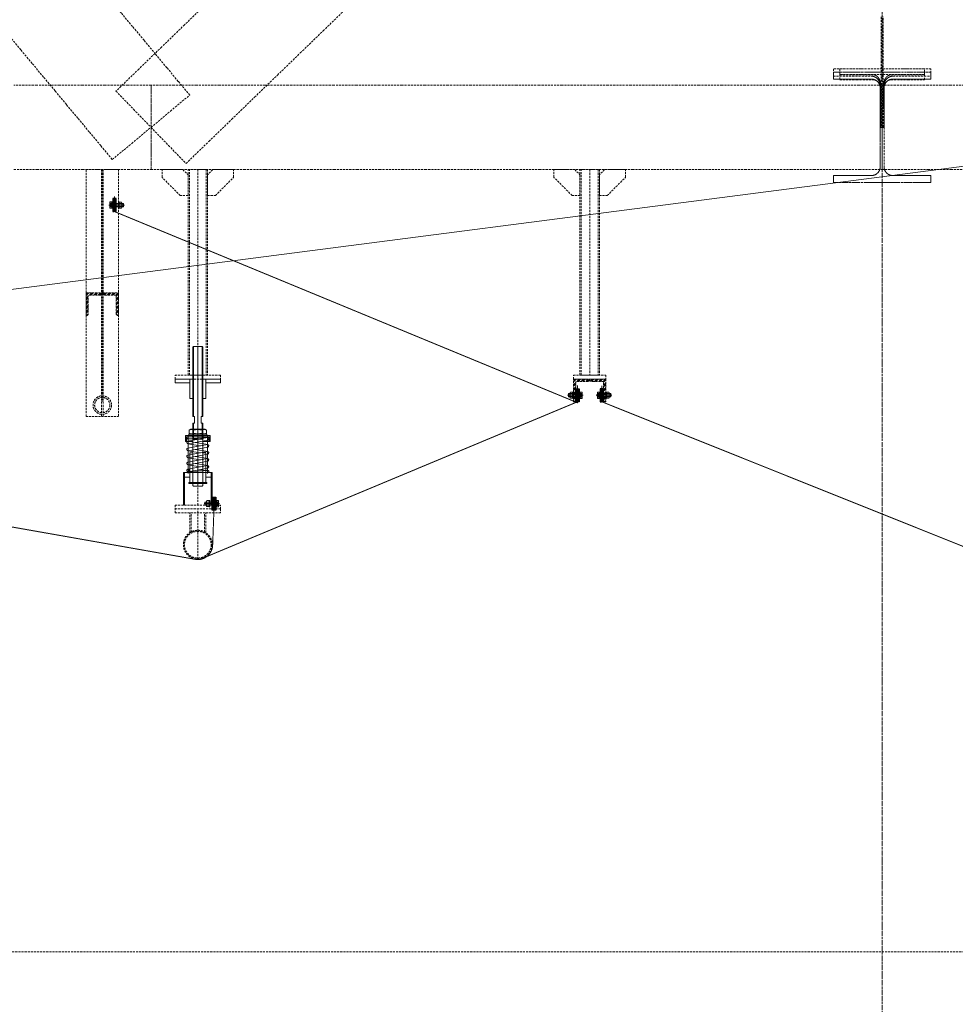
# Model space of a CAD drawing. Header units: millimetres. Extents: x -176817 to 571382, y -58489 to 156123.
# Tile 51 of 256: x -31400 to -28521, y -20394 to -17363. Entities that reach past the tile are written whole.
import ezdxf

# ---------------------------------------------------------------- set-up
doc = ezdxf.new("R2010")
doc.units = ezdxf.units.MM
doc.header["$LTSCALE"] = 0.2
for name, pattern in [('AM_ISO02W050', [7.5, 6, -1.5]), ('AM_ISO02W050x2', [3.75, 3, -0.75]), ('AM_ISO08W050', [18, 12, -1.5, 3, -1.5]), ('AM_ISO08W050x2', [9, 6, -0.75, 1.5, -0.75]), ('DASHDOT', [25.4, 12.7, -6.35, 0, -6.35]), ('HIDDEN', [9.525, 6.35, -3.175])]:
    doc.linetypes.add(name, pattern=pattern)
doc.layers.get('0').update_dxf_attribs({"lineweight": 13})
doc.layers.get('Defpoints').update_dxf_attribs({"lineweight": 13})
for name, color, linetype, lineweight in [('-A Siatka', 30, 'Continuous', 35), ('-AAA Podkład', 252, 'Continuous', 13), ('-AAA Widok', 2, 'Continuous', 30), ('-AAA Wymiar', 1, 'Continuous', 18), ('AM_0N', 7, 'Continuous', 13), ('AM_3N', 6, 'AM_ISO02W050', 13), ('AM_4N', 3, 'Continuous', 13), ('AM_7N', 4, 'AM_ISO08W050', 13), ('AM_8', 1, 'Continuous', 13)]:
    doc.layers.add(name, color=color, linetype=linetype, lineweight=lineweight)
doc.styles.add('WYMIARY', font='ROMANS.shx', dxfattribs={"width": 0.75, "oblique": 15})
doc.dimstyles.new('1 do 100', dxfattribs={"dimscale": 100, "dimtxt": 2, "dimasz": 2.5, "dimexe": 1.25, "dimexo": 0.625, "dimtad": 1, "dimdec": 0, "dimtxsty": 'WYMIARY', "dimcen": 2.5, "dimclrd": 256, "dimclre": 256, "dimclrt": 2, "dimadec": 0, "dimazin": 0, "dimtfac": 1, "dimtdec": 0, "dimtmove": 0, "dimatfit": 3, "dimfxl": 1.25, "dimlwd": -1, "dimlwe": -1, "dimarcsym": 0})

# ---------------------------------------------------------------- blocks, each defined once
blk = doc.blocks.new('*D9')
at = {"layer": '-AAA Wymiar', "transparency": 16777216}
for p, q in [((-19745.8, -45733.6), (-19745.8, 19037.7)), ((-28477.9, 18912.7), (-19995.8, 18912.7)), ((-28727.9, 18850.2), (-28727.9, 18787.7))]:
    blk.add_line(p, q, dxfattribs=at)
for points in [[(-28477.9, 18954.4), (-28477.9, 18871), (-28727.9, 18912.7)], [(-19995.8, 18954.4), (-19995.8, 18871), (-19745.8, 18912.7)]]:
    blk.add_solid(points, dxfattribs=at)
at = {"layer": 'Defpoints', "color": 0, "transparency": 16777216}
for p in [(-28727.9, 18912.7), (-19745.8, 18912.7), (-19745.8, -45796.1)]:
    blk.add_point(p, dxfattribs=at)
at = {"layer": '-AAA Wymiar', "color": 2, "transparency": 16777216, "insert": (-24236.9, 19075.2), "char_height": 200, "attachment_point": 5, "style": 'WYMIARY'}
blk.add_mtext('8982', dxfattribs=at)
blk = doc.blocks.new('*U1083')
at = {"layer": 'AM_0N'}
for p, q in [((-28, 230.6), (28, 230.6)), ((-28, 226.6), (-28, 230.6)), ((28, 226.6), (-28, 226.6)), ((28, 230.6), (28, 226.6))]:
    blk.add_line(p, q, dxfattribs=at)
at = {"layer": 'AM_7N', "linetype": 'AM_ISO08W050x2'}
blk.add_line((0, 233.6), (0, 223.6), dxfattribs=at)
blk = doc.blocks.new('*U1084')
at = {"layer": 'AM_0N'}
for p, q in [((33.8, 222.6), (-33, 222.6)), ((29.3, 219.8), (-30.7, 209)), ((-2.7, 214.1), (-30.3, 215.9)), ((-29.7, 215.9), (30.3, 219.9)), ((30, 219.9), (30.3, 219.9)), ((-30.7, 201.1), (7.4, 194.3)), ((29.3, 198.2), (-30.7, 187.4)), ((-29.3, 201.1), (30.7, 211.9)), ((-29.3, 179.5), (30.7, 190.3)), ((30.7, 198.2), (-7.4, 205.1)), ((30.7, 176.6), (-7.4, 183.5)), ((-30.7, 179.5), (7.4, 172.7)), ((29.3, 176.6), (-30.7, 165.8)), ((-30.7, 157.9), (7.4, 151.1)), ((29.3, 155), (-30.7, 144.2)), ((-29.3, 157.9), (30.7, 168.7)), ((30.7, 155), (-7.4, 161.9)), ((-30.7, 136.3), (7.4, 129.5)), ((29.3, 133.4), (-30.7, 122.6)), ((-29.3, 136.3), (30.7, 147.1)), ((-29.3, 114.7), (30.7, 125.5)), ((30.7, 133.4), (-7.4, 140.3)), ((-33.8, 112), (33, 112)), ((29.7, 118.7), (-30.3, 114.7)), ((-30, 114.7), (-30.3, 114.7)), ((2.7, 120.5), (30.3, 118.7))]:
    blk.add_line(p, q, dxfattribs=at)
for centre, start, end in [((-30, 219.9), 138.0181, 273.8226), ((30, 215.9), 280.2034, 100.2034), ((30, 223.9), 273.8226, 340.5288), ((-30, 205.1), 100.2034, 280.2034), ((-30, 183.5), 100.2034, 280.2034), ((30, 194.3), 280.2034, 100.2034), ((-30, 161.9), 100.2034, 280.2034), ((30, 172.7), 280.2034, 100.2034), ((30, 151.1), 280.2034, 100.2034), ((-30, 140.3), 100.2034, 280.2034), ((-30, 118.7), 100.2034, 280.2034), ((30, 129.5), 280.2034, 100.2034), ((-30, 110.7), 93.8226, 160.5288), ((30, 114.7), 318.0181, 93.8226)]:
    blk.add_arc(centre, 4, start, end, dxfattribs=at)
at = {"layer": 'AM_7N', "linetype": 'AM_ISO08W050x2'}
for p, q in [((-30, 109), (-30, 225.6)), ((0, 109), (0, 225.6)), ((30, 109), (30, 225.6))]:
    blk.add_line(p, q, dxfattribs=at)
blk = doc.blocks.new('*U1085')
at = {"layer": 'AM_0N'}
for p, q in [((-28, 82), (28, 82)), ((-28, 78), (-28, 82)), ((28, 78), (-28, 78)), ((28, 82), (28, 78))]:
    blk.add_line(p, q, dxfattribs=at)
at = {"layer": 'AM_7N', "linetype": 'AM_ISO08W050x2'}
blk.add_line((0, 85), (0, 75), dxfattribs=at)
blk = doc.blocks.new('*U1086')
at = {"layer": 'AM_0N'}
for p, q in [((-26.6, 242.6), (-21.4, 245.6)), ((-26.6, 242.6), (-26.6, 233.6)), ((21.3, 245.6), (-21.4, 245.6)), ((-13.3, 242.6), (-13.3, 233.6)), ((13.3, 242.6), (13.3, 233.6)), ((26.6, 242.6), (21.3, 245.6)), ((26.6, 242.6), (26.6, 233.6)), ((-26.6, 233.6), (-21.4, 230.6)), ((21.3, 230.6), (-21.4, 230.6)), ((26.6, 233.6), (21.3, 230.6))]:
    blk.add_line(p, q, dxfattribs=at)
for centre, radius, start, end in [((-19.9, 232.9), 11.7, 55.5615, 115.5615), ((0, 200.7), 43.9, 72.383, 107.617), ((19.9, 232.9), 11.7, 64.4385, 124.4385), ((-19.9, 243.3), 11.7, 244.4385, 304.4385), ((0, 275.4), 43.9, 252.383, 287.617), ((19.9, 243.3), 11.7, 235.5615, 295.5615)]:
    blk.add_arc(centre, radius, start, end, dxfattribs=at)
at = {"layer": 'AM_7N', "linetype": 'AM_ISO08W050x2'}
blk.add_line((0, 248.6), (0, 227.6), dxfattribs=at)
blk = doc.blocks.new('A$C09B41FFC')
at = {"layer": '-AAA Podkład', "color": 7}
for p, q in [((-13, 500), (-13, 284.6)), ((0, 500), (0, 70)), ((13, 500), (13, 284.6)), ((-13, 264.6), (-13, 214.6)), ((13, 264.6), (13, 214.6)), ((-16, 222.6), (-16, 226.6)), ((-15, 222.6), (15, 222.6)), ((-15, 214.6), (15, 214.6)), ((16, 222.6), (16, 226.6)), ((-16.2, 172.6), (-15, 172.6)), ((-15.2, 171.6), (-15, 171.6)), ((15, 172.6), (16.2, 172.6)), ((15, 171.6), (15.2, 171.6)), ((-16.2, 82), (-15, 82)), ((-16.2, 82), (-15, 82)), ((-15.2, 83), (-15, 83)), ((16.2, 82, 0), (15, 82, 0)), ((21.2, 82), (20, 82))]:
    blk.add_line(p, q, dxfattribs=at)
for points in [[(15, 284.6), (15, 498), (13, 500), (-13, 500), (-15, 498), (-15, 284.6)], [(-15, 264.6), (-10.5, 264.6), (-10.5, 284.6), (-15, 284.6)], [(15, 264.6), (10.5, 264.6), (10.5, 284.6), (15, 284.6)], [(-15, 264.6), (-15, 72), (-13, 70), (13, 70), (15, 72), (15, 264.6)], [(-15, 226.6), (-38.1, 226.6), (-38.1, 222.6), (-15, 222.6)], [(-15, 222.6), (-38.1, 222.6), (-38.1, 207.6), (-15, 207.6)], [(15, 226.6), (38.1, 226.6), (38.1, 222.6), (15, 222.6)], [(15, 222.6), (38.1, 222.6), (38.1, 207.6), (15, 207.6)], [(-25, 112), (-41.2, 112), (-41.2, 98), (-25, 98)], [(25, 98), (41.3, 98), (41.3, 112), (25, 112)]]:
    blk.add_lwpolyline(points, dxfattribs=at)
at = {"layer": '-AAA Podkład', "color": 7, "elevation": 0}
for points in [[(-25, 400), (-70, 400), (-70, 388), (-25, 388)], [(25, 388), (70, 388), (70, 400), (25, 400)], [(-44.4, 12), (-44.4, 112), (-41.2, 112), (-41.2, 12)], [(44.5, 12), (44.5, 112), (41.3, 112), (41.3, 12)]]:
    blk.add_lwpolyline(points, dxfattribs=at)
for points in [[(-25, 340), (-25, 400), (-14.2, 400), (-13.2, 399), (-13.2, 341), (-14.2, 340)], [(25, 340), (25, 400), (14.2, 400), (13.2, 399), (13.2, 341), (14.2, 340)]]:
    blk.add_lwpolyline(points, close=True, dxfattribs=at)
at = {"layer": '-AAA Podkład', "color": 7}
for points in [[(-38.1, 207.6), (-35.2, 207.6), (-35.2, 222.6), (-38.1, 222.6)], [(38.1, 207.6), (35.2, 207.6), (35.2, 222.6), (38.1, 222.6)], [(-25, 172.6), (-25, 82), (-16.2, 82), (-15.2, 83), (-15.2, 171.6), (-16.2, 172.6)], [(25, 172.6), (25, 82), (16.2, 82), (15.2, 83), (15.2, 171.6), (16.2, 172.6)]]:
    blk.add_lwpolyline(points, close=True, dxfattribs=at)
blk.add_circle((-30, 118.7), 4, dxfattribs=at)
for points in [[(-25, 112), (-25, 113), (-26, 112)], [(25, 112), (25, 113), (26, 112)]]:
    blk.add_solid(points, dxfattribs=at)
for name in ['*U1086', '*U1084', '*U1083', '*U1085']:
    blk.add_blockref(name, (0, 0), dxfattribs=at)
blk = doc.blocks.new('Podkład rev.B')
at = {"layer": '-AAA Podkład', "linetype": 'HIDDEN', "ltscale": 5}
h = blk.add_hatch(dxfattribs=at)
h.set_pattern_fill('ANSI32', color=256)
h.set_pattern_definition([(45, (-27409.764, -40432.904), (-6.7351921, 6.7351921), []), (45, (-27405.274, -40432.904), (-6.7351921, 6.7351921), [])])
h.paths.add_polyline_path([(23900, -35886.8), (23950, -35886.8), (23950, -35888.7, -0.414214), (23944.9, -35893.8), (23907, -35893.8), (23907, -35951.7, -0.414214), (23901.9, -35956.8), (23900, -35956.8)])
h.paths.add_polyline_path([(23950, -35888.7), (23950, -35886.8), (24000, -35886.8), (24000, -35956.8), (23998.1, -35956.8, -0.414214), (23993, -35951.7), (23993, -35893.8), (23955.1, -35893.8, -0.414214)])
h = blk.add_hatch(dxfattribs=at)
h.set_pattern_fill('ANSI32', color=256)
h.set_pattern_definition([(45, (-25909.764, -40698.592), (-6.7351921, 6.7351921), []), (45, (-25905.274, -40698.592), (-6.7351921, 6.7351921), [])])
h.paths.add_polyline_path([(25400, -36152.5), (25450, -36152.5), (25450, -36154.4, -0.414214), (25444.9, -36159.5), (25407, -36159.5), (25407, -36217.4, -0.414214), (25401.9, -36222.5), (25400, -36222.5)])
h.paths.add_polyline_path([(25450, -36154.4), (25450, -36152.5), (25500, -36152.5), (25500, -36222.5), (25498.1, -36222.5, -0.414214), (25493, -36217.4), (25493, -36159.5), (25455.1, -36159.5, -0.414214)])
for p, q in [((26350, 2544.3, 0), (26350, -48454.9, 0)), ((23947.5, -35507.5, 0), (23947.5, -36267.5, 0)), ((23950, -35507.5, 0), (23950, -36222.5, 0)), ((23952.5, -35507.5, 0), (23952.5, -36267.5, 0)), ((24244, -35507.5, 0), (24244, -36140.5, 0)), ((24244, -35507.5, 0), (24244, -36140.5, 0)), ((25450, -35507.5, 0), (25450, -36140.5, 0)), ((24244, -36540.5, 0), (24244, -36164.5, 0)), ((23900, -36267.5, 0), (24000, -36267.5, 0)), ((24244, -36706.9, 0), (24244, -36552.5, 0)), ((24219.9, -36625.2, 0), (24219.9, -36564.5, 0)), ((24223.9, -36622.9, 0), (24223.9, -36564.5, 0)), ((24264.2, -36622.9, 0), (24264.2, -36564.5, 0)), ((24268.2, -36625.2, 0), (24268.2, -36564.5, 0))]:
    blk.add_line(p, q, dxfattribs=at)
at = {"layer": '-AAA Podkład', "linetype": 'HIDDEN', "ltscale": 5, "elevation": 0}
for points in [[(36922.7, -30525.7), (-1301.7, -30525.7), (-1301.7, -37915.8), (36922.7, -37915.8)], [(24214, -35587.5), (24190, -35587.5), (24134, -35531.5), (24134, -35507.5), (24198, -35507.5), (24214, -35523.5)], [(24274, -36140.5), (24214, -36140.5), (24214, -35507.5), (24274, -35507.5)], [(24274, -35587.5), (24298, -35587.5), (24354, -35531.5), (24354, -35507.5), (24290, -35507.5), (24274, -35523.5)], [(25420, -35587.5), (25396, -35587.5), (25340, -35531.5), (25340, -35507.5), (25404, -35507.5), (25420, -35523.5)], [(25480, -36140.5), (25420, -36140.5), (25420, -35507.5), (25480, -35507.5)], [(25480, -35587.5), (25504, -35587.5), (25560, -35531.5), (25560, -35507.5), (25496, -35507.5), (25480, -35523.5)], [(24314, -36152.5), (24174, -36152.5), (24174, -36140.5), (24314, -36140.5)], [(25500, -36152.5), (25400, -36152.5), (25400, -36140.5), (25500, -36140.5)], [(24314, -36540.5), (24174, -36540.5), (24174, -36552.5), (24314, -36552.5)], [(24314, -36564.5), (24174, -36564.5), (24174, -36552.5), (24314, -36552.5)]]:
    blk.add_lwpolyline(points, close=True, dxfattribs=at)
at = {"layer": '-AAA Podkład', "linetype": 'HIDDEN', "ltscale": 5}
for points in [[(23980.9, -35476.7), (24040.5, -35427.1), (24100, -35377.5), (24159.5, -35327.8), (24219.1, -35278.2), (24183.9, -35236), (24148.7, -35193.9), (24113.6, -35151.7), (24078.4, -35109.5), (24043.3, -35067.3), (24008.1, -35025.2), (23973, -34983), (23937.8, -34940.8), (23902.6, -34898.7), (23867.5, -34856.5), (23832.3, -34814.3), (23797.2, -34772.1), (23762, -34730), (23726.9, -34687.8), (23691.7, -34645.6)], [(23664.5, -35097.2), (23699.7, -35139.3), (23734.9, -35181.5), (23770, -35223.7), (23805.2, -35265.8), (23840.3, -35308), (23875.5, -35350.2), (23910.6, -35392.4), (23945.8, -35434.5), (23980.9, -35476.7)], [(24273.4, -34993.9), (24203.1, -35061.9), (24132.8, -35130), (24062.5, -35198), (23992.2, -35266.1), (24046.1, -35321.8), (24100, -35377.5), (24153.9, -35433.1), (24207.8, -35488.8), (24278.1, -35420.8), (24348.4, -35352.7), (24418.7, -35284.7), (24489.1, -35216.6), (24559.4, -35148.5), (24629.7, -35080.5), (24700, -35012.4)], [(26347, -35037.2), (26347, -35105.2), (26347, -35173.3), (26347, -35241.3), (26347, -35309.4), (26347, -35377.5), (26353, -35377.5), (26353, -35309.4), (26353, -35241.3), (26353, -35173.3), (26353, -35105.2), (26353, -35037.2)], [(26356, -35377.5), (26356, -35313.1), (26356, -35248.7), (26356, -35248), (26356, -35247.3), (26356.1, -35246.7), (26356.1, -35246), (26356.2, -35245.3), (26356.3, -35244.6), (26356.4, -35243.9), (26356.5, -35243.3), (26356.6, -35242.6), (26356.8, -35241.9), (26356.9, -35241.3), (26357.1, -35240.6), (26357.3, -35240), (26357.5, -35239.3), (26357.7, -35238.7), (26358, -35238), (26358.2, -35237.4), (26358.5, -35236.8), (26358.7, -35236.1), (26359, -35235.5), (26359.3, -35234.9), (26359.7, -35234.3), (26360, -35233.7), (26360.4, -35233.1), (26360.7, -35232.5), (26361.1, -35232), (26361.5, -35231.4), (26361.9, -35230.9), (26362.3, -35230.3), (26362.7, -35229.8), (26363.2, -35229.3), (26363.6, -35228.8), (26364.1, -35228.3), (26364.6, -35227.8), (26365.1, -35227.3), (26365.6, -35226.9), (26366.1, -35226.4), (26366.6, -35226), (26367.1, -35225.5), (26367.7, -35225.1), (26368.3, -35224.7), (26368.8, -35224.4), (26369.4, -35224), (26370, -35223.6), (26370.6, -35223.3), (26371.2, -35223), (26371.8, -35222.7), (26372.4, -35222.4), (26373, -35222.1), (26373.7, -35221.9), (26374.3, -35221.6), (26374.9, -35221.4), (26375.6, -35221.2), (26376.3, -35221), (26376.9, -35220.8), (26377.6, -35220.7), (26378.2, -35220.5), (26378.9, -35220.4), (26379.6, -35220.3), (26380.3, -35220.2), (26381, -35220.2), (26381.6, -35220.1), (26382.3, -35220.1), (26383, -35220.1), (26441.5, -35220.1), (26500, -35220.1), (26500, -35197.3), (26425, -35197.3), (26350, -35197.3), (26275, -35197.3), (26200, -35197.3), (26200, -35220.1), (26258.5, -35220.1), (26317, -35220.1), (26317.7, -35220.1), (26318.4, -35220.1), (26319, -35220.2), (26319.7, -35220.2), (26320.4, -35220.3), (26321.1, -35220.4), (26321.8, -35220.5), (26322.4, -35220.7), (26323.1, -35220.8), (26323.7, -35221), (26324.4, -35221.2), (26325.1, -35221.4), (26325.7, -35221.6), (26326.3, -35221.9), (26327, -35222.1), (26327.6, -35222.4), (26328.2, -35222.7), (26328.8, -35223), (26329.4, -35223.3), (26330, -35223.6), (26330.6, -35224), (26331.2, -35224.4), (26331.7, -35224.7), (26332.3, -35225.1), (26332.9, -35225.5), (26333.4, -35226), (26333.9, -35226.4), (26334.4, -35226.9), (26334.9, -35227.3), (26335.4, -35227.8), (26335.9, -35228.3), (26336.4, -35228.8), (26336.8, -35229.3), (26337.3, -35229.8), (26337.7, -35230.3), (26338.1, -35230.9), (26338.5, -35231.4), (26338.9, -35232), (26339.3, -35232.5), (26339.6, -35233.1), (26340, -35233.7), (26340.3, -35234.3), (26340.7, -35234.9), (26341, -35235.5), (26341.3, -35236.1), (26341.5, -35236.8), (26341.8, -35237.4), (26342, -35238), (26342.3, -35238.7), (26342.5, -35239.3), (26342.7, -35240), (26342.9, -35240.6), (26343.1, -35241.3), (26343.2, -35241.9), (26343.4, -35242.6), (26343.5, -35243.3), (26343.6, -35244), (26343.7, -35244.6), (26343.8, -35245.3), (26343.9, -35246), (26343.9, -35246.7), (26344, -35247.3), (26344, -35248), (26344, -35248.7), (26344, -35313.1), (26344, -35377.5), (26356, -35377.5)], [(26383, -35229), (26441.5, -35229), (26500, -35229), (26500, -35207.5), (26425, -35207.5), (26350, -35207.5), (26275, -35207.5), (26200, -35207.5), (26200, -35229), (26258.5, -35229), (26317, -35229), (26317.6, -35229), (26318.2, -35229), (26318.8, -35229), (26319.4, -35229.1), (26320, -35229.1), (26320.7, -35229.2), (26321.3, -35229.3), (26321.9, -35229.4), (26322.5, -35229.5), (26323.2, -35229.7), (26323.8, -35229.8), (26324.4, -35230), (26325.1, -35230.2), (26325.7, -35230.4), (26326.3, -35230.6), (26326.9, -35230.8), (26327.6, -35231.1), (26328.2, -35231.4), (26328.8, -35231.7), (26329.4, -35232), (26330, -35232.3), (26330.6, -35232.6), (26331.2, -35233), (26331.8, -35233.4), (26332.3, -35233.7), (26332.9, -35234.1), (26333.5, -35234.6), (26334, -35235), (26334.6, -35235.4), (26335.1, -35235.9), (26335.6, -35236.4), (26336.1, -35236.9), (26336.6, -35237.4), (26337.1, -35237.9), (26337.5, -35238.4), (26338, -35238.9), (26338.4, -35239.5), (26338.8, -35240), (26339.2, -35240.6), (26339.6, -35241.2), (26340, -35241.8), (26340.3, -35242.4), (26340.7, -35242.9), (26341, -35243.6), (26341.3, -35244.2), (26341.6, -35244.8), (26341.8, -35245.4), (26342.1, -35246), (26342.3, -35246.6), (26342.6, -35247.3), (26342.8, -35247.9), (26343, -35248.5), (26343.1, -35249.2), (26343.3, -35249.8), (26343.4, -35250.4), (26343.5, -35251), (26343.7, -35251.7), (26343.8, -35252.3), (26343.8, -35252.9), (26343.9, -35253.5), (26343.9, -35254.1), (26344, -35254.7), (26344, -35255.4), (26344, -35256), (26344, -35316.7), (26344, -35377.5), (26344, -35438.2), (26344, -35499), (26344, -35499.6), (26344, -35500.2), (26343.9, -35500.8), (26343.9, -35501.4), (26343.8, -35502), (26343.8, -35502.6), (26343.7, -35503.2), (26343.5, -35503.9), (26343.4, -35504.5), (26343.3, -35505.1), (26343.1, -35505.8), (26343, -35506.4), (26342.8, -35507), (26342.6, -35507.6), (26342.3, -35508.3), (26342.1, -35508.9), (26341.8, -35509.5), (26341.6, -35510.1), (26341.3, -35510.7), (26341, -35511.4), (26340.7, -35512), (26340.3, -35512.6), (26340, -35513.1), (26339.6, -35513.7), (26339.2, -35514.3), (26338.8, -35514.9), (26338.4, -35515.4), (26338, -35516), (26337.5, -35516.5), (26337.1, -35517), (26336.6, -35517.5), (26336.1, -35518), (26335.6, -35518.5), (26335.1, -35519), (26334.6, -35519.5), (26334, -35519.9), (26333.5, -35520.3), (26332.9, -35520.8), (26332.3, -35521.2), (26331.8, -35521.6), (26331.2, -35521.9), (26330.6, -35522.3), (26330, -35522.6), (26329.4, -35522.9), (26328.8, -35523.2), (26328.2, -35523.5), (26327.6, -35523.8), (26326.9, -35524.1), (26326.3, -35524.3), (26325.7, -35524.5), (26325.1, -35524.7), (26324.4, -35524.9), (26323.8, -35525.1), (26323.2, -35525.2), (26322.5, -35525.4), (26321.9, -35525.5), (26321.3, -35525.6), (26320.7, -35525.7), (26320, -35525.8), (26319.4, -35525.8), (26318.8, -35525.9), (26318.2, -35525.9), (26317.6, -35525.9), (26317, -35526), (26258.5, -35526), (26200, -35526), (26200, -35547.5), (26275, -35547.5), (26350, -35547.5), (26425, -35547.5), (26500, -35547.5), (26500, -35526), (26441.5, -35526), (26383, -35526), (26441.5, -35526), (26500, -35526), (26500, -35547.5), (26400, -35547.5), (26300, -35547.5), (26200, -35547.5), (26200, -35526), (26258.5, -35526), (26317, -35526), (26317.7, -35525.9), (26318.3, -35525.9), (26319, -35525.9), (26319.6, -35525.8), (26320.3, -35525.7), (26321, -35525.7), (26321.6, -35525.6), (26322.3, -35525.4), (26322.9, -35525.3), (26323.6, -35525.1), (26324.2, -35525), (26324.8, -35524.8), (26325.5, -35524.6), (26326.1, -35524.4), (26326.7, -35524.1), (26327.3, -35523.9), (26327.9, -35523.6), (26328.5, -35523.4), (26329.1, -35523.1), (26329.7, -35522.8), (26330.3, -35522.4), (26330.9, -35522.1), (26331.4, -35521.8), (26332, -35521.4), (26332.5, -35521), (26333.1, -35520.6), (26333.6, -35520.2), (26334.1, -35519.8), (26334.6, -35519.4), (26335.1, -35519), (26335.6, -35518.5), (26336.1, -35518), (26336.6, -35517.6), (26337, -35517.1), (26337.4, -35516.6), (26337.9, -35516.1), (26338.3, -35515.6), (26338.7, -35515), (26339.1, -35514.5), (26339.5, -35514), (26339.8, -35513.4), (26340.2, -35512.8), (26340.5, -35512.3), (26340.8, -35511.7), (26341.1, -35511.1), (26341.4, -35510.5), (26341.7, -35509.9), (26341.9, -35509.3), (26342.2, -35508.7), (26342.4, -35508), (26342.6, -35507.4), (26342.8, -35506.8), (26343, -35506.2), (26343.2, -35505.5), (26343.3, -35504.9), (26343.5, -35504.2), (26343.6, -35503.6), (26343.7, -35502.9), (26343.8, -35502.3), (26343.9, -35501.6), (26343.9, -35500.9), (26344, -35500.3), (26344, -35499.6), (26344, -35499), (26344, -35418), (26344, -35337), (26344, -35256), (26344, -35255.3), (26344, -35254.6), (26343.9, -35254), (26343.9, -35253.3), (26343.8, -35252.6), (26343.7, -35252), (26343.6, -35251.3), (26343.5, -35250.7), (26343.3, -35250), (26343.2, -35249.4), (26343, -35248.8), (26342.8, -35248.1), (26342.6, -35247.5), (26342.4, -35246.9), (26342.2, -35246.2), (26341.9, -35245.6), (26341.7, -35245), (26341.4, -35244.4), (26341.1, -35243.8), (26340.8, -35243.2), (26340.5, -35242.6), (26340.2, -35242.1), (26339.8, -35241.5), (26339.5, -35241), (26339.1, -35240.4), (26338.7, -35239.9), (26338.3, -35239.3), (26337.9, -35238.8), (26337.4, -35238.3), (26337, -35237.8), (26336.6, -35237.3), (26336.1, -35236.9), (26335.6, -35236.4), (26335.1, -35235.9), (26334.6, -35235.5), (26334.1, -35235.1), (26333.6, -35234.7), (26333.1, -35234.3), (26332.5, -35233.9), (26332, -35233.5), (26331.4, -35233.1), (26330.9, -35232.8), (26330.3, -35232.5), (26329.7, -35232.1), (26329.1, -35231.8), (26328.5, -35231.5), (26327.9, -35231.3), (26327.3, -35231), (26326.7, -35230.8), (26326.1, -35230.5), (26325.5, -35230.3), (26324.8, -35230.1), (26324.2, -35229.9), (26323.6, -35229.8), (26322.9, -35229.6), (26322.3, -35229.5), (26321.6, -35229.3), (26321, -35229.2), (26320.3, -35229.2), (26319.6, -35229.1), (26319, -35229), (26318.3, -35229), (26317.7, -35229), (26317, -35229), (26258.5, -35229), (26200, -35229), (26200, -35207.5), (26300, -35207.5), (26400, -35207.5), (26500, -35207.5), (26500, -35229), (26441.5, -35229), (26383, -35229), (26382.4, -35229), (26381.8, -35229), (26381.2, -35229), (26380.6, -35229.1), (26380, -35229.1), (26379.3, -35229.2), (26378.7, -35229.3), (26378.1, -35229.4), (26377.5, -35229.5), (26376.8, -35229.7), (26376.2, -35229.8), (26375.6, -35230), (26374.9, -35230.2), (26374.3, -35230.4), (26373.7, -35230.6), (26373.1, -35230.8), (26372.4, -35231.1), (26371.8, -35231.4), (26371.2, -35231.7), (26370.6, -35232), (26370, -35232.3), (26369.4, -35232.6), (26368.8, -35233), (26368.2, -35233.4), (26367.7, -35233.7), (26367.1, -35234.1), (26366.5, -35234.6), (26366, -35235), (26365.4, -35235.4), (26364.9, -35235.9), (26364.4, -35236.4), (26363.9, -35236.9), (26363.4, -35237.4), (26362.9, -35237.9), (26362.5, -35238.4), (26362, -35238.9), (26361.6, -35239.5), (26361.2, -35240), (26360.8, -35240.6), (26360.4, -35241.2), (26360, -35241.8), (26359.7, -35242.4), (26359.3, -35242.9), (26359, -35243.6), (26358.7, -35244.2), (26358.4, -35244.8), (26358.2, -35245.4), (26357.9, -35246), (26357.7, -35246.6), (26357.4, -35247.3), (26357.2, -35247.9), (26357, -35248.5), (26356.9, -35249.2), (26356.7, -35249.8), (26356.6, -35250.4), (26356.5, -35251), (26356.3, -35251.7), (26356.2, -35252.3), (26356.2, -35252.9), (26356.1, -35253.5), (26356.1, -35254.1), (26356, -35254.7), (26356, -35255.4), (26356, -35256), (26356, -35316.7), (26356, -35377.5), (26356, -35438.2), (26356, -35499), (26356, -35499.6), (26356, -35500.2), (26356.1, -35500.8), (26356.1, -35501.4), (26356.2, -35502), (26356.2, -35502.6), (26356.3, -35503.2), (26356.5, -35503.9), (26356.6, -35504.5), (26356.7, -35505.1), (26356.9, -35505.8), (26357, -35506.4), (26357.2, -35507), (26357.4, -35507.6), (26357.7, -35508.3), (26357.9, -35508.9), (26358.2, -35509.5), (26358.4, -35510.1), (26358.7, -35510.7), (26359, -35511.4), (26359.3, -35512), (26359.7, -35512.6), (26360, -35513.1), (26360.4, -35513.7), (26360.8, -35514.3), (26361.2, -35514.9), (26361.6, -35515.4), (26362, -35516), (26362.5, -35516.5), (26362.9, -35517), (26363.4, -35517.5), (26363.9, -35518), (26364.4, -35518.5), (26364.9, -35519), (26365.4, -35519.5), (26366, -35519.9), (26366.5, -35520.3), (26367.1, -35520.8), (26367.7, -35521.2), (26368.2, -35521.6), (26368.8, -35521.9), (26369.4, -35522.3), (26370, -35522.6), (26370.6, -35522.9), (26371.2, -35523.2), (26371.8, -35523.5), (26372.4, -35523.8), (26373.1, -35524.1), (26373.7, -35524.3), (26374.3, -35524.5), (26374.9, -35524.7), (26375.6, -35524.9), (26376.2, -35525.1), (26376.8, -35525.2), (26377.5, -35525.4), (26378.1, -35525.5), (26378.7, -35525.6), (26379.3, -35525.7), (26380, -35525.8), (26380.6, -35525.8), (26381.2, -35525.9), (26381.8, -35525.9), (26382.4, -35525.9), (26383, -35526)], [(26353.8, -35377.5), (26353.8, -35313.9), (26353.8, -35250.3), (26353.8, -35248.8), (26353.8, -35247.4), (26353.9, -35245.9), (26354.1, -35244.5), (26354.3, -35243.1), (26354.5, -35241.6), (26354.8, -35240.2), (26355.1, -35238.8), (26355.5, -35237.4), (26355.9, -35236), (26356.4, -35234.6), (26356.6, -35234), (26356.9, -35233.3), (26357.1, -35232.6), (26357.4, -35231.9), (26357.7, -35231.3), (26358, -35230.6), (26358.3, -35230), (26358.7, -35229.3), (26359, -35228.7), (26359.4, -35228.1), (26359.7, -35227.5), (26360.1, -35226.8), (26360.5, -35226.2), (26360.9, -35225.6), (26361.4, -35225.1), (26361.8, -35224.5), (26362.3, -35223.9), (26362.7, -35223.4), (26363.2, -35222.8), (26363.7, -35222.3), (26364.2, -35221.8), (26364.7, -35221.3), (26365.3, -35220.8), (26365.8, -35220.3), (26366.4, -35219.9), (26367, -35219.4), (26367.6, -35219), (26368.2, -35218.6), (26368.8, -35218.3), (26369.1, -35218.1), (26369.4, -35217.9), (26369.7, -35217.7), (26370.1, -35217.6), (26370.4, -35217.4), (26370.7, -35217.3), (26371.1, -35217.1), (26371.4, -35217), (26371.7, -35216.9), (26372.1, -35216.8), (26372.4, -35216.6), (26372.8, -35216.5), (26373.1, -35216.4), (26373.5, -35216.3), (26373.8, -35216.2), (26374.2, -35216.2), (26374.5, -35216.1), (26374.9, -35216), (26375.2, -35216), (26375.6, -35215.9), (26375.9, -35215.9), (26376.3, -35215.8), (26376.7, -35215.8), (26377, -35215.8), (26377.4, -35215.8), (26377.8, -35215.8), (26428.9, -35215.8), (26480, -35215.8), (26480, -35197.8), (26415, -35197.8), (26350, -35197.8), (26285, -35197.8), (26220, -35197.8), (26220, -35215.8), (26271.1, -35215.8), (26322.3, -35215.8), (26322.6, -35215.8), (26323, -35215.8), (26323.3, -35215.8), (26323.7, -35215.8), (26324.1, -35215.9), (26324.4, -35215.9), (26324.8, -35216), (26325.1, -35216), (26325.5, -35216.1), (26325.8, -35216.2), (26326.2, -35216.2), (26326.5, -35216.3), (26326.9, -35216.4), (26327.2, -35216.5), (26327.6, -35216.6), (26327.9, -35216.8), (26328.3, -35216.9), (26328.6, -35217), (26328.9, -35217.1), (26329.3, -35217.3), (26329.6, -35217.4), (26329.9, -35217.6), (26330.3, -35217.7), (26330.6, -35217.9), (26330.9, -35218.1), (26331.2, -35218.3), (26331.8, -35218.6), (26332.4, -35219), (26333, -35219.4), (26333.6, -35219.9), (26334.2, -35220.3), (26334.7, -35220.8), (26335.3, -35221.3), (26335.8, -35221.8), (26336.3, -35222.3), (26336.8, -35222.8), (26337.3, -35223.4), (26337.7, -35223.9), (26338.2, -35224.5), (26338.6, -35225.1), (26339.1, -35225.6), (26339.5, -35226.2), (26339.9, -35226.8), (26340.3, -35227.5), (26340.6, -35228.1), (26341, -35228.7), (26341.3, -35229.3), (26341.7, -35230), (26342, -35230.6), (26342.3, -35231.3), (26342.6, -35231.9), (26342.9, -35232.6), (26343.1, -35233.3), (26343.4, -35234), (26343.6, -35234.6), (26344.1, -35236), (26344.5, -35237.4), (26344.9, -35238.8), (26345.2, -35240.2), (26345.5, -35241.6), (26345.7, -35243.1), (26345.9, -35244.5), (26346.1, -35245.9), (26346.2, -35247.4), (26346.2, -35248.8), (26346.3, -35250.3), (26346.3, -35313.9), (26346.3, -35377.5), (26353.8, -35377.5)], [(26346.3, -35262.2), (26346.3, -35319.8), (26346.3, -35377.5), (26353.8, -35377.5), (26353.8, -35319.8), (26353.8, -35262.2), (26353.8, -35260.8), (26353.8, -35259.5), (26354, -35258.1), (26354.1, -35256.8), (26354.3, -35255.4), (26354.6, -35254.1), (26354.7, -35253.4), (26354.9, -35252.7), (26355, -35252.1), (26355.2, -35251.4), (26355.4, -35250.8), (26355.6, -35250.1), (26355.8, -35249.5), (26356.1, -35248.8), (26356.3, -35248.2), (26356.5, -35247.6), (26356.8, -35246.9), (26357.1, -35246.3), (26357.4, -35245.7), (26357.7, -35245.1), (26358, -35244.5), (26358.3, -35243.9), (26358.6, -35243.3), (26359, -35242.7), (26359.3, -35242.1), (26359.7, -35241.6), (26360.1, -35241), (26360.5, -35240.4), (26360.9, -35239.9), (26361.4, -35239.4), (26361.8, -35238.8), (26362.2, -35238.3), (26362.7, -35237.8), (26363.2, -35237.4), (26363.7, -35236.9), (26364.2, -35236.4), (26364.7, -35236), (26365.2, -35235.5), (26365.7, -35235.1), (26366.3, -35234.7), (26366.9, -35234.3), (26367.4, -35234), (26368, -35233.6), (26368.6, -35233.3), (26369.2, -35233), (26369.8, -35232.7), (26370.5, -35232.4), (26371.1, -35232.2), (26371.7, -35231.9), (26372.4, -35231.7), (26372.7, -35231.6), (26373, -35231.5), (26373.4, -35231.5), (26373.7, -35231.4), (26374, -35231.3), (26374.4, -35231.2), (26374.7, -35231.2), (26375, -35231.1), (26375.4, -35231.1), (26375.7, -35231), (26376, -35231), (26376.4, -35231), (26376.7, -35231), (26377.1, -35230.9), (26377.4, -35230.9), (26377.8, -35230.9), (26428.9, -35230.9), (26480, -35230.9), (26480, -35214.7), (26415, -35214.7), (26350, -35214.7), (26285, -35214.7), (26220, -35214.7), (26220, -35230.9), (26271.1, -35230.9), (26322.3, -35230.9), (26322.6, -35230.9), (26323, -35230.9), (26323.4, -35231), (26323.8, -35231), (26324.2, -35231), (26324.5, -35231.1), (26324.9, -35231.1), (26325.3, -35231.2), (26325.7, -35231.3), (26326.1, -35231.3), (26326.4, -35231.4), (26326.8, -35231.5), (26327.2, -35231.6), (26327.5, -35231.7), (26327.9, -35231.8), (26328.3, -35231.9), (26328.6, -35232.1), (26329, -35232.2), (26329.3, -35232.3), (26329.7, -35232.5), (26330, -35232.6), (26330.4, -35232.8), (26330.7, -35233), (26331.1, -35233.1), (26331.4, -35233.3), (26331.8, -35233.5), (26332.1, -35233.7), (26332.4, -35233.9), (26333.1, -35234.3), (26333.7, -35234.7), (26334.3, -35235.1), (26334.9, -35235.6), (26335.4, -35236.1), (26336, -35236.5), (26336.5, -35237), (26337, -35237.6), (26337.5, -35238.1), (26338, -35238.6), (26338.4, -35239.1), (26338.8, -35239.6), (26339.2, -35240), (26339.6, -35240.5), (26339.9, -35241), (26340.3, -35241.5), (26340.6, -35242), (26340.9, -35242.6), (26341.2, -35243), (26341.5, -35243.5), (26342, -35244.5), (26342.5, -35245.5), (26343, -35246.5), (26343.4, -35247.4), (26343.8, -35248.4), (26344.2, -35249.4), (26344.5, -35250.4), (26344.8, -35251.4), (26345, -35252.4), (26345.3, -35253.3), (26345.5, -35254.3), (26345.7, -35255.3), (26345.8, -35256.3), (26345.9, -35257.3), (26346.1, -35258.2), (26346.1, -35259.2), (26346.2, -35260.2), (26346.2, -35261.2), (26346.3, -35262.2)], [(24100, -35507.5), (24100, -35442.5), (24100, -35377.5), (24100, -35312.5), (24100, -35247.5), (24029.7, -35247.5), (23959.4, -35247.5), (23889.1, -35247.5), (23818.8, -35247.5), (23748.4, -35247.5), (23678.1, -35247.5)], [(23678.1, -35507.5), (23748.4, -35507.5), (23818.8, -35507.5), (23889.1, -35507.5), (23959.4, -35507.5), (24029.7, -35507.5), (24100, -35507.5)], [(26350, -35507.5), (26350, -35442.5), (26350, -35377.5), (26350, -35312.5), (26350, -35247.5), (26279.7, -35247.5), (26209.4, -35247.5), (26139.1, -35247.5), (26068.8, -35247.5), (25998.4, -35247.5), (25928.1, -35247.5), (25857.8, -35247.5), (25787.5, -35247.5), (25717.2, -35247.5), (25646.9, -35247.5), (25576.6, -35247.5), (25506.3, -35247.5), (25435.9, -35247.5), (25365.6, -35247.5), (25295.3, -35247.5), (25225, -35247.5), (25154.7, -35247.5), (25084.4, -35247.5), (25014.1, -35247.5), (24943.8, -35247.5), (24873.4, -35247.5), (24803.1, -35247.5), (24732.8, -35247.5), (24662.5, -35247.5), (24592.2, -35247.5), (24521.9, -35247.5), (24451.6, -35247.5), (24381.3, -35247.5), (24310.9, -35247.5), (24240.6, -35247.5), (24170.3, -35247.5), (24100, -35247.5), (24100, -35312.5), (24100, -35377.5), (24100, -35442.5), (24100, -35507.5), (24165.3, -35507.5), (24240.6, -35507.5), (24315.9, -35507.5), (24386.3, -35507.5), (24451.6, -35507.5), (24521.9, -35507.5), (24592.2, -35507.5), (24662.5, -35507.5), (24732.8, -35507.5), (24803.1, -35507.5), (24873.4, -35507.5), (24943.8, -35507.5), (25014.1, -35507.5), (25084.4, -35507.5), (25154.7, -35507.5), (25225, -35507.5), (25295.3, -35507.5), (25360.6, -35507.5), (25430.9, -35507.5), (25511.3, -35507.5), (25581.6, -35507.5), (25646.9, -35507.5), (25717.2, -35507.5), (25787.5, -35507.5), (25857.8, -35507.5), (25928.1, -35507.5), (25998.4, -35507.5), (26068.8, -35507.5), (26139.1, -35507.5), (26209.4, -35507.5), (26279.7, -35507.5), (26350, -35507.5)], [(26631.3, -35247.5), (26560.9, -35247.5), (26490.6, -35247.5), (26420.3, -35247.5), (26350, -35247.5), (26350, -35312.5), (26350, -35377.5), (26350, -35442.5), (26350, -35507.5), (26420.3, -35507.5), (26490.6, -35507.5), (26560.9, -35507.5), (26631.3, -35507.5)]]:
    blk.add_lwpolyline(points, dxfattribs=at)
at = {"layer": '-AAA Podkład', "linetype": 'HIDDEN', "ltscale": 5, "elevation": 0}
for points in [[(23900, -36267.5), (23900, -35507.5), (24000, -35507.5), (24000, -36267.5)], [(24218, -36140.5), (24218, -35507.5)], [(24270, -35507.5), (24270, -36140.5)], [(25424, -36140.5), (25424, -35507.5)], [(25476, -35507.5), (25476, -36140.5)]]:
    blk.add_lwpolyline(points, dxfattribs=at)
for points in [[(23900, -35886.8), (23950, -35886.8), (23950, -35888.7, -0.414214), (23944.9, -35893.8), (23907, -35893.8), (23907, -35951.7, -0.414214), (23901.9, -35956.8), (23900, -35956.8)], [(23950, -35888.7), (23950, -35886.8), (24000, -35886.8), (24000, -35956.8), (23998.1, -35956.8, -0.414214), (23993, -35951.7), (23993, -35893.8), (23955.1, -35893.8, -0.414214)], [(25400, -36152.5), (25450, -36152.5), (25450, -36154.4, -0.414214), (25444.9, -36159.5), (25407, -36159.5), (25407, -36217.4, -0.414214), (25401.9, -36222.5), (25400, -36222.5)], [(25450, -36154.4), (25450, -36152.5), (25500, -36152.5), (25500, -36222.5), (25498.1, -36222.5, -0.414214), (25493, -36217.4), (25493, -36159.5), (25455.1, -36159.5, -0.414214)]]:
    blk.add_lwpolyline(points, format="xyb", close=True, dxfattribs=at)
at = {"layer": '-AAA Podkład', "linetype": 'HIDDEN', "ltscale": 5}
for centre, radius in [((23950, -36232.5, 0), 28.5), ((23950, -36232.5, 0), 23.5), ((24244, -36662.5, 0), 44.5), ((24244, -36662.5, 0), 41.2)]:
    blk.add_circle(centre, radius, dxfattribs=at)
blk.add_blockref('A$C09B41FFC', (24244, -36552.5, 0), dxfattribs=at)
blk = doc.blocks.new('*U1058')
at = {"layer": 'AM_0N'}
for p, q in [((5.7, -1), (-5.6, -1)), ((-5.6, -1), (-5.6, -1.6)), ((5.7, -1.6), (-5.6, -1.6)), ((-5.6, -1.6), (-2.4, -4.9)), ((-3, -6.3), (-2.4, -5.7)), ((3, -6.3), (-3, -6.3)), ((-3, -20.4), (-3, -6.3)), ((3, -20.4), (-3, -20.4)), ((-2.4, -21), (-3, -20.4)), ((2.4, -4.9), (-2.4, -4.9)), ((-2.4, -5.7), (-2.4, -4.9)), ((-2.4, -21), (2.4, -21)), ((5.7, -1.6), (2.4, -4.9)), ((2.4, -5.7), (2.4, -4.9)), ((3, -6.3), (2.4, -5.7)), ((2.4, -21), (3, -20.4)), ((3, -20.4), (3, -6.3)), ((5.7, -1.6), (5.7, -1))]:
    blk.add_line(p, q, dxfattribs=at)
at = {"layer": 'AM_3N', "linetype": 'AM_ISO02W050x2'}
for p, q in [((-3.4, -1), (0, -5.4)), ((-0.7, -4.4), (-0.7, -1)), ((0.7, -4.4), (-0.7, -4.4)), ((3.4, -1), (0, -5.4)), ((0.7, -4.4), (0.7, -1))]:
    blk.add_line(p, q, dxfattribs=at)
at = {"layer": 'AM_4N'}
for p, q in [((-2.4, -5.7), (-2.4, -6.3)), ((-2.4, -6.3), (-2.4, -21)), ((2.4, -5.7), (2.4, -6.3)), ((2.4, -6.3), (2.4, -21))]:
    blk.add_line(p, q, dxfattribs=at)
at = {"layer": 'AM_7N', "linetype": 'AM_ISO08W050x2'}
blk.add_line((0, 2), (0, -24), dxfattribs=at)
blk = doc.blocks.new('*U1059')
at = {"layer": 'AM_0N'}
for p, q in [((6, -12), (-6, -12)), ((-6, -12), (-6, -13.6)), ((-6, -13.6), (6, -13.6)), ((6, -13.6), (6, -12))]:
    blk.add_line(p, q, dxfattribs=at)
at = {"layer": 'AM_7N', "linetype": 'AM_ISO08W050x2'}
blk.add_line((0, -16.6), (0, -9), dxfattribs=at)
blk = doc.blocks.new('*U1060')
at = {"layer": 'AM_0N'}
for p, q in [((-5.8, -14.4), (-4.4, -13.6)), ((-5.8, -14.4), (-5.8, -18)), ((-5.8, -18), (-4.4, -18.8)), ((4.5, -13.6), (-4.4, -13.6)), ((4.5, -18.8), (-4.4, -18.8)), ((-2.9, -14.4), (-2.9, -18)), ((2.9, -14.4), (2.9, -18)), ((5.8, -14.4), (4.5, -13.6)), ((5.8, -18), (4.5, -18.8)), ((5.8, -14.4), (5.8, -18))]:
    blk.add_line(p, q, dxfattribs=at)
for centre, radius, start, end in [((-4.3, -16.5), 2.55, 55.5615, 115.5615), ((-4.3, -15.9), 2.55, 244.4385, 304.4385), ((0, -23.5), 9.54, 72.383, 107.617), ((0, -8.9), 9.54, 252.383, 287.617), ((4.3, -16.5), 2.55, 64.4385, 124.4385), ((4.3, -15.9), 2.55, 235.5615, 295.5615)]:
    blk.add_arc(centre, radius, start, end, dxfattribs=at)
at = {"layer": 'AM_7N', "linetype": 'AM_ISO08W050x2'}
blk.add_line((0, -10.6), (0, -21.8), dxfattribs=at)
blk = doc.blocks.new('okucie')
at = {"layer": 'AM_8'}
h = blk.add_hatch(dxfattribs=at)
h.set_pattern_fill('ANSI31', color=256, scale=0.5, style=0)
h.set_pattern_definition([(45, (-21727.3335, 85443.8012), (-1.122532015, 1.122532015), [])])
h.paths.add_polyline_path([(-3.5, -5), (-3.5, -3.8), (-6.3, -1), (-20, -1), (-20, -5)])
h.paths.add_polyline_path([(20, -5), (20, -1), (6.3, -1), (3.5, -3.8), (3.5, -5)])
h = blk.add_hatch(dxfattribs=at)
h.set_pattern_fill('ANSI31', color=256, scale=0.5, angle=90, style=0)
h.set_pattern_definition([(135, (-21776.6445, 85446.8), (-1.122532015, -1.122532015), [])])
h.paths.add_polyline_path([(-3.5, -8), (-20, -8), (-20, -12), (-3.5, -12)])
h.paths.add_polyline_path([(20, -8), (3.5, -8), (3.5, -12), (6, -12), (20, -12)])
at = {"layer": '-AAA Widok'}
for p, q in [((-3.5, -3.8, 0), (3.5, -3.8, 0)), ((-3.5, -12, 0), (-3.5, -8)), ((3.5, -12, 0), (3.5, -8))]:
    blk.add_line(p, q, dxfattribs=at)
for points in [[(-20, -5), (20, -5), (20, -1), (-20, -1)], [(-20, -12), (20, -12), (20, -8), (-20, -8)]]:
    blk.add_lwpolyline(points, close=True, dxfattribs=at)
at = {"layer": '-AAA Widok', "elevation": 0}
blk.add_lwpolyline([(-20, -5), (20, -5), (20, -1), (-20, -1)], close=True, dxfattribs=at)
for points in [[(-6.3, -1), (-3.5, -3.8), (-3.5, -5)], [(6.3, -1), (3.5, -3.8), (3.5, -5)]]:
    blk.add_lwpolyline(points, dxfattribs=at)
at = {"layer": '-AAA Wymiar'}
for p, q in [((-20, -8), (-20, -5)), ((20, -8), (20, -5))]:
    blk.add_line(p, q, dxfattribs=at)
at = {"layer": 'AM_0N'}
for name in ['*U1058', '*U1059', '*U1060']:
    blk.add_blockref(name, (0, 0), dxfattribs=at)
blk = doc.blocks.new('*U1065')
at = {"layer": 'AM_0N'}
for p, q in [((-33, 4.1), (-32.1, 5)), ((-33, 4.1), (-33, -4.1)), ((-2.5, 5), (-32.1, 5)), ((-32.1, 5), (-32.1, -5)), ((-2.5, 5), (-2.5, -5)), ((-2.5, 5), (-1.6, 4.6)), ((2, 4.6), (-1.6, 4.6)), ((2, 4.6), (2, 7.7)), ((2.6, 7.7), (2, 7.7)), ((2, -4.6), (2, 4.6)), ((7.6, 9.8), (2.6, 9.8)), ((2.6, 9.8), (2.6, 7.7)), ((2.6, 7.7), (2.6, -7.7)), ((7.6, 4.9), (2.6, 4.9)), ((7.6, 9.8), (8.4, 8.5)), ((8.4, -8.5), (8.4, 8.5)), ((-32.1, -5), (-33, -4.1)), ((-2.5, -5), (-32.1, -5)), ((-2.5, -5), (-1.6, -4.6)), ((2, -4.6), (-1.6, -4.6)), ((2, -7.7), (2, -4.6)), ((2.6, -7.7), (2, -7.7)), ((7.6, -4.9), (2.6, -4.9)), ((2.6, -7.7), (2.6, -9.8)), ((7.6, -9.8), (2.6, -9.8)), ((7.6, -9.8), (8.4, -8.5))]:
    blk.add_line(p, q, dxfattribs=at)
for centre, radius, start, end in [((4.1, 7.4), 4.34, 325.5531, 25.5531), ((-7.8, 0), 16.2, 342.3875, 17.6125), ((4.1, -7.4), 4.34, 334.4469, 34.4469)]:
    blk.add_arc(centre, radius, start, end, dxfattribs=at)
at = {"layer": 'AM_4N'}
for p, q in [((-2.5, 4.1), (-33, 4.1)), ((-2.5, 4.1), (-1.6, 4.6)), ((-2.5, -4.1), (-33, -4.1)), ((-2.5, -4.1), (-1.6, -4.6))]:
    blk.add_line(p, q, dxfattribs=at)
at = {"layer": 'AM_7N', "linetype": 'AM_ISO08W050x2'}
blk.add_line((11.4, 0), (-36, 0), dxfattribs=at)
blk = doc.blocks.new('*U1066')
at = {"layer": 'AM_0N'}
for p, q in [((-20, 10), (-20, -10)), ((-18, 10), (-20, 10)), ((-18, -10), (-18, 10)), ((-20, -10), (-18, -10))]:
    blk.add_line(p, q, dxfattribs=at)
at = {"layer": 'AM_7N', "linetype": 'AM_ISO08W050x2'}
blk.add_line((-15, 0), (-23, 0), dxfattribs=at)
blk = doc.blocks.new('*U1067')
at = {"layer": 'AM_0N'}
for p, q in [((-27.3, 9.2), (-28.4, 7.3)), ((-28.4, -7.3), (-28.4, 7.3)), ((-21.1, 9.2), (-27.3, 9.2)), ((-21.1, 4.6), (-27.3, 4.6)), ((-21.1, 9.2), (-20, 7.3)), ((-20, -7.3), (-20, 7.3)), ((-27.3, -9.2), (-28.4, -7.3)), ((-21.1, -4.6), (-27.3, -4.6)), ((-21.1, -9.2), (-27.3, -9.2)), ((-21.1, -9.2), (-20, -7.3))]:
    blk.add_line(p, q, dxfattribs=at)
for centre, radius, start, end in [((-23.9, 6.9), 4.08, 154.4385, 214.4385), ((-12.7, 0), 15.3, 162.383, 197.617), ((-24.5, 6.9), 4.08, 325.5615, 25.5615), ((-35.7, 0), 15.3, 342.383, 17.617), ((-23.9, -6.9), 4.08, 145.5615, 205.5615), ((-24.5, -6.9), 4.08, 334.4385, 34.4385)]:
    blk.add_arc(centre, radius, start, end, dxfattribs=at)
at = {"layer": 'AM_7N', "linetype": 'AM_ISO08W050x2'}
blk.add_line((-17, 0), (-31.4, 0), dxfattribs=at)
blk = doc.blocks.new('*U1068')
at = {"layer": 'AM_0N'}
for p, q in [((0, 10), (0, -10)), ((2, 10), (0, 10)), ((2, -10), (2, 10)), ((0, -10), (2, -10))]:
    blk.add_line(p, q, dxfattribs=at)
at = {"layer": 'AM_7N', "linetype": 'AM_ISO08W050x2'}
blk.add_line((5, 0), (-3, 0), dxfattribs=at)
blk = doc.blocks.new('Okucie+śruba')
at = {"layer": '-AAA Widok', "color": 42, "xscale": -1, "rotation": 90}
blk.add_blockref('okucie', (-12, 0), dxfattribs=at)
at = {"layer": 'AM_0N', "color": 42}
for name in ['*U1065', '*U1067', '*U1066', '*U1068']:
    blk.add_blockref(name, (0, 0), dxfattribs=at)
blk = doc.blocks.new('Profil rev.B')
at = {"layer": '-A Siatka', "linetype": 'HIDDEN', "const_width": 3, "elevation": 0}
for points in [[(20789.1, 1112.9), (20789.1, 1062.9), (23541, 577.3, 0.143564), (23555.3, 578.9), (24714.1, 1062.9), (24714.1, 1112.9)], [(24789.1, 1112.9), (24789.1, 1062.9), (27533.8, -36.5, 0.095882), (27543.4, -38.4), (28668.6, -37.5), (28668.6, 9.2)], [(23595.2, 769.3), (23595.2, 729.3), (23591.4, 622.9, -0.414214), (23545.4, 576.9)]]:
    blk.add_lwpolyline(points, format="xyb", dxfattribs=at)
at = {"layer": '-AAA Wymiar', "color": 3, "elevation": 0}
blk.add_lwpolyline([(23289.1, 1694.8), (23289.1, 1648.6), (24714.1, 1059.9), (24714.1, 1112.9)], dxfattribs=at)
at = {"color": 241, "linetype": 'HIDDEN', "const_width": 3, "elevation": 0}
blk.add_lwpolyline([(23289.1, 1694.8), (23289.1, 1648.6), (24714.1, 1059.9), (24714.1, 1102.9)], dxfattribs=at)
at = {"layer": '-AAA Wymiar', "xscale": -1}
for p in [(23283.6, 1668.6), (24783.6, 1082.9, 0)]:
    blk.add_blockref('Okucie+śruba', p, dxfattribs=at)
at = {"layer": '-AAA Wymiar'}
for p in [(24719.6, 1082.9, 0), (23600.7, 749.3, 0)]:
    blk.add_blockref('Okucie+śruba', p, dxfattribs=at)

msp = doc.modelspace()

# ---------------------------------------------------------------- linework, layer by layer
at = {"layer": '-AAA Wymiar'}
msp.add_line((-9928.1317, -15412.833), (-67317.0633, -22834.3987), dxfattribs=at)
at = {"color": 252, "linetype": 'DASHDOT', "ltscale": 3}
msp.add_line((-28745.7819, 19253.2914), (-28745.7819, -30771.4395), dxfattribs=at)

# ---------------------------------------------------------------- block references
at = {"layer": '-AAA Widok'}
msp.add_blockref('Profil rev.B', (-54397.4159, -19601.8799, 0), dxfattribs=at)
at = {"layer": '-AAA Wymiar'}
msp.add_blockref('Podkład rev.B', (-55095.7819, 17683.4632, 0), dxfattribs=at)

# ---------------------------------------------------------------- dimensions: what is measured, and where the dimension line sits
dim = msp.add_linear_dim(base=(-19745.7819, 18912.6998), p1=(-28727.9305, 18912.6998), p2=(-19745.7819, -45796.0606), dimstyle='1 do 100', override={"dimtmove": 1}, dxfattribs=at)
dim.commit()
dim.dimension.update_dxf_attribs({"geometry": '*D9', "text_midpoint": (-24236.8562, 19075.1998)})

doc.saveas('drawing.dxf')
